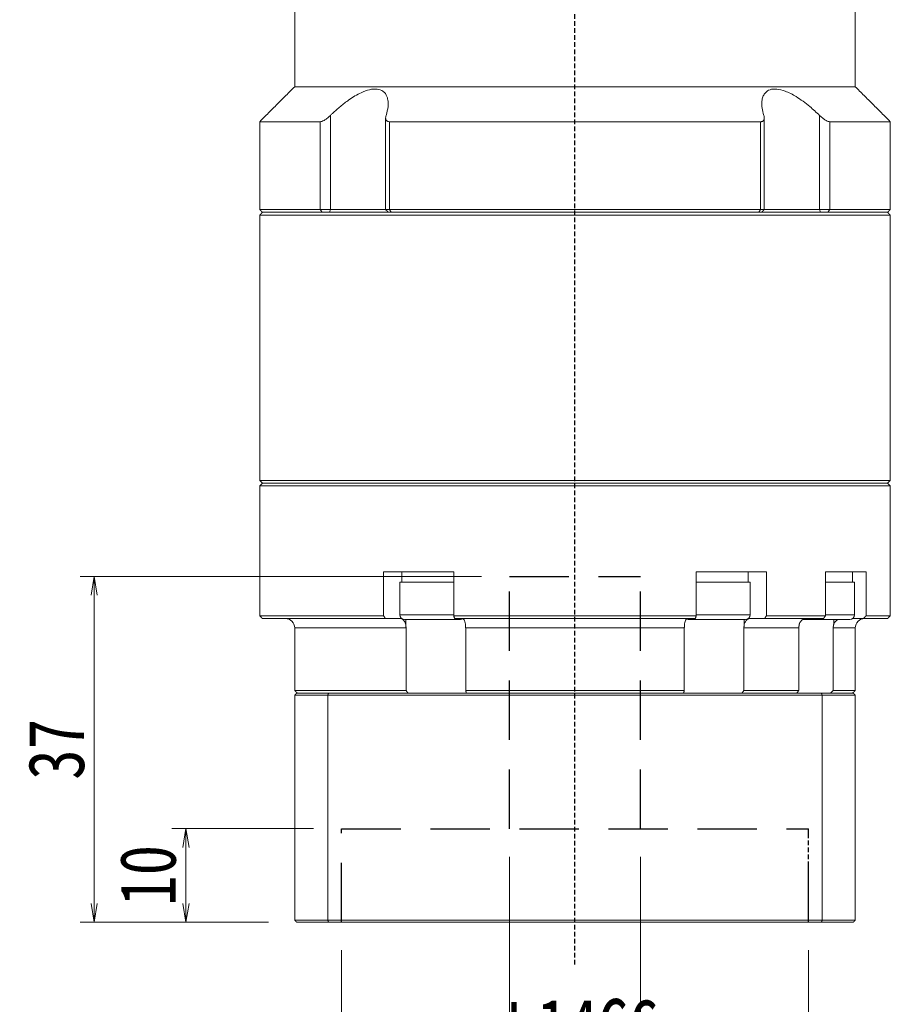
# Model space of a CAD drawing. Header units: millimetres. Extents: x -18 to 590, y -25 to 400.
# Tile 3 of 5: x 83 to 176, y 122 to 227. Entities that reach past the tile are written whole.
import ezdxf

# ---------------------------------------------------------------- set-up
doc = ezdxf.new("R2010")
doc.units = ezdxf.units.MM
doc.linetypes.add('DASHED', pattern=[0.75, 0.5, -0.25])
doc.linetypes.add('DASHED2', pattern=[9.525, 6.35, -3.175])
doc.layers.add('4虚线层', color=6, linetype='DASHED2')
doc.layers.add('尺寸线层', color=3, linetype='Continuous', lineweight=18)
doc.styles.add('宋体', font='SimSun.ttf', dxfattribs={"width": 0.8})
doc.dimstyles.new('A水平标注$0', dxfattribs={"dimtxt": 3.5, "dimasz": 2, "dimexe": 1.5, "dimexo": 3, "dimgap": 1.1, "dimtad": 1, "dimtoh": 1, "dimdec": 4, "dimdsep": 46, "dimtxsty": '宋体', "dimblk": 'OPEN', "dimcen": 3, "dimclrd": 3, "dimclre": 3, "dimclrt": 6, "dimadec": 0, "dimazin": 0, "dimtm": 1e-09, "dimtfac": 1, "dimtdec": 4, "dimtix": 1, "dimtmove": 0, "dimatfit": 3, "dimldrblk": 'OPEN', "dimfxl": 0, "dimlwd": 13, "dimlwe": 13, "dimarcsym": 0})
doc.dimstyles.new('D直径标注φ25', dxfattribs={"dimtxt": 3.5, "dimasz": 2, "dimexe": 1, "dimexo": 3, "dimtad": 1, "dimtoh": 1, "dimdec": 1, "dimdsep": 46, "dimtxsty": '宋体', "dimblk": 'OPEN', "dimcen": 3, "dimclrd": 3, "dimclre": 3, "dimclrt": 130, "dimadec": 0, "dimazin": 0, "dimtm": 1e-09, "dimtfac": 1, "dimtdec": 1, "dimtmove": 0, "dimatfit": 0, "dimldrblk": 'OPEN', "dimfxl": 0, "dimlwd": 13, "dimlwe": 13, "dimarcsym": 0})

# ---------------------------------------------------------------- blocks, each defined once
blk = doc.blocks.new('_Open')
at = {"color": 0, "linetype": 'ByBlock', "lineweight": -2}
for p, q in [((-1, 0.167), (0, 0)), ((-1, -0.167), (0, 0)), ((0, 0), (-1, 0))]:
    blk.add_line(p, q, dxfattribs=at)
blk = doc.blocks.new('*D33')
at = {"color": 3, "lineweight": 13, "transparency": 16777216}
for p, q in [((117.7, 127.49), (117.7, 101.56)), ((167.7, 127.49), (167.7, 101.56)), ((119.7, 102.56), (165.7, 102.56))]:
    blk.add_line(p, q, dxfattribs=at)
at = {"layer": 'Defpoints', "color": 0, "transparency": 16777216}
for p in [(117.7, 130.49), (167.7, 130.49), (167.7, 102.56)]:
    blk.add_point(p, dxfattribs=at)
at = {"color": 3, "lineweight": 13, "transparency": 16777216, "xscale": 2, "yscale": 2, "zscale": 2, "rotation": 180}
blk.add_blockref('_Open', (117.7, 102.56), dxfattribs=at)
at = {"color": 3, "lineweight": 13, "transparency": 16777216, "xscale": 2, "yscale": 2, "zscale": 2}
blk.add_blockref('_Open', (167.7, 102.56), dxfattribs=at)
at = {"color": 130, "transparency": 16777216, "insert": (142.7, 106.69), "char_height": 6, "attachment_point": 5, "style": '宋体'}
blk.add_mtext('φ50E7', dxfattribs=at)
blk = doc.blocks.new('*D34')
at = {"color": 3, "lineweight": 13, "transparency": 16777216}
for p, q in [((135.7, 137.49), (135.7, 113.3)), ((149.7, 137.49), (149.7, 113.3)), ((137.7, 114.3), (147.7, 114.3))]:
    blk.add_line(p, q, dxfattribs=at)
at = {"layer": 'Defpoints', "color": 0, "transparency": 16777216}
for p in [(135.7, 140.49), (149.7, 140.49), (149.7, 114.3)]:
    blk.add_point(p, dxfattribs=at)
at = {"color": 3, "lineweight": 13, "transparency": 16777216, "xscale": 2, "yscale": 2, "zscale": 2, "rotation": 180}
blk.add_blockref('_Open', (135.7, 114.3), dxfattribs=at)
at = {"color": 3, "lineweight": 13, "transparency": 16777216, "xscale": 2, "yscale": 2, "zscale": 2}
blk.add_blockref('_Open', (149.7, 114.3), dxfattribs=at)
at = {"color": 130, "transparency": 16777216, "insert": (142.7, 118.44), "char_height": 6, "attachment_point": 5, "style": '宋体'}
blk.add_mtext('φ14G6', dxfattribs=at)
blk = doc.blocks.new('*D35')
at = {"layer": 'Defpoints', "color": 0, "transparency": 16777216}
for p in [(117.7, 140.49), (101.05, 130.49), (112.9, 130.49)]:
    blk.add_point(p, dxfattribs=at)
at = {"layer": '尺寸线层', "color": 3, "lineweight": 13, "transparency": 16777216}
for p, q in [((114.7, 140.49), (99.55, 140.49)), ((101.05, 138.49), (101.05, 132.49)), ((109.9, 130.49), (99.55, 130.49))]:
    blk.add_line(p, q, dxfattribs=at)
at = {"layer": '尺寸线层', "color": 3, "lineweight": 13, "transparency": 16777216, "xscale": 2, "yscale": 2, "zscale": 2}
for p, rotation in [((101.05, 140.49), 90), ((101.05, 130.49), 270)]:
    blk.add_blockref('_Open', p, dxfattribs=dict(at, rotation=rotation))
at = {"layer": '尺寸线层', "color": 6, "transparency": 16777216, "insert": (97.01, 135.49), "char_height": 6, "attachment_point": 5, "rotation": 90, "style": '宋体', "bg_fill": 3, "box_fill_scale": 1.1, "bg_fill_color": 257, "bg_fill_transparency": 0}
blk.add_mtext('10', dxfattribs=at)
blk = doc.blocks.new('*D36')
at = {"layer": 'Defpoints', "color": 0, "transparency": 16777216}
for p in [(135.7, 167.49), (91.23, 130.49), (112.9, 130.49)]:
    blk.add_point(p, dxfattribs=at)
at = {"layer": '尺寸线层', "color": 3, "lineweight": 13, "transparency": 16777216}
for p, q in [((132.7, 167.49), (89.73, 167.49)), ((91.23, 165.49), (91.23, 132.49)), ((109.9, 130.49), (89.73, 130.49))]:
    blk.add_line(p, q, dxfattribs=at)
at = {"layer": '尺寸线层', "color": 3, "lineweight": 13, "transparency": 16777216, "xscale": 2, "yscale": 2, "zscale": 2}
for p, rotation in [((91.23, 167.49), 90), ((91.23, 130.49), 270)]:
    blk.add_blockref('_Open', p, dxfattribs=dict(at, rotation=rotation))
at = {"layer": '尺寸线层', "color": 6, "transparency": 16777216, "insert": (87.2, 148.99), "char_height": 6, "attachment_point": 5, "rotation": 90, "style": '宋体', "bg_fill": 3, "box_fill_scale": 1.1, "bg_fill_color": 257, "bg_fill_transparency": 0}
blk.add_mtext('37', dxfattribs=at)

msp = doc.modelspace()

# ---------------------------------------------------------------- linework, layer by layer
at = {"color": 1, "linetype": 'DASHED'}
for p, q in [((142.6951, 125.93367), (142.6951, 244.48537)), ((167.6951, 130.48537), (167.6951, 140.48537)), ((167.6951, 130.48537), (167.6951, 140.48537))]:
    msp.add_line(p, q, dxfattribs=at)
at = {"color": 7, "linetype": 'Continuous', "lineweight": 15}
for p, q in [((172.6951, 219.93537), (112.6951, 219.93537)), ((115.40322, 216.18537), (108.9451, 216.18537)), ((115.40322, 216.18537), (115.40322, 206.78537)), ((116.51352, 206.78537), (116.51352, 216.85481)), ((162.54997, 216.18537), (122.84022, 216.18537)), ((122.84022, 206.78537), (122.84022, 216.18537)), ((162.54997, 216.18537), (162.54997, 206.78537)), ((168.87667, 216.85481), (168.87667, 206.78537)), ((176.4451, 216.18537), (169.98697, 216.18537)), ((169.98697, 206.78537), (169.98697, 216.18537)), ((115.40322, 206.78537), (108.9451, 206.78537)), ((116.51352, 206.78537), (115.40322, 206.78537)), ((115.64581, 206.48537), (115.40322, 206.78537)), ((116.42302, 206.48537), (116.51352, 206.78537)), ((122.42851, 206.78537), (116.51352, 206.78537)), ((122.84022, 206.78537), (122.42851, 206.78537)), ((162.54997, 206.78537), (122.84022, 206.78537)), ((123.01671, 206.48537), (122.84022, 206.78537)), ((162.54997, 206.78537), (162.37348, 206.48537)), ((162.96168, 206.78537), (162.54997, 206.78537)), ((168.87667, 206.78537), (162.96168, 206.78537)), ((168.87667, 206.78537), (168.96717, 206.48537)), ((169.98697, 206.78537), (168.87667, 206.78537)), ((169.98697, 206.78537), (169.74438, 206.48537)), ((176.4451, 206.78537), (169.98697, 206.78537)), ((108.9451, 206.18537), (142.6951, 206.18537)), ((142.6951, 206.48537), (109.2451, 206.48537)), ((109.2451, 206.48537), (115.64581, 206.48537)), ((123.01671, 206.48537), (162.37348, 206.48537)), ((176.1451, 206.48537), (142.6951, 206.48537)), ((142.6951, 206.18537), (176.4451, 206.18537)), ((169.74438, 206.48537), (176.1451, 206.48537)), ((176.4451, 177.78537), (108.9451, 177.78537)), ((108.9451, 177.18537), (142.6951, 177.18537)), ((109.2451, 177.48537), (176.1451, 177.48537)), ((142.6951, 177.48537), (109.2451, 177.48537)), ((176.1451, 177.48537), (142.6951, 177.48537)), ((142.6951, 177.18537), (176.4451, 177.18537)), ((122.2083, 167.98537), (122.2083, 163.28537)), ((122.2083, 167.98537), (125.30146, 167.98537)), ((126.3441, 167.98537), (125.30146, 167.98537)), ((126.3441, 167.98537), (129.71102, 167.98537)), ((129.71102, 163.28537), (129.71102, 167.98537)), ((155.67917, 167.98537), (155.67917, 163.28537)), ((155.67917, 167.98537), (159.04609, 167.98537)), ((160.08873, 167.98537), (159.04609, 167.98537)), ((160.08873, 167.98537), (163.18189, 167.98537)), ((163.18189, 163.28537), (163.18189, 167.98537)), ((169.51587, 167.98537), (169.51587, 163.28537)), ((169.51587, 167.98537), (171.61782, 167.98537)), ((172.21979, 167.98537), (171.61782, 167.98537)), ((172.21979, 167.98537), (173.84756, 167.98537)), ((173.84756, 163.28537), (173.84756, 167.98537)), ((127.4451, 166.88537), (123.9451, 166.88537)), ((129.71102, 166.88537), (127.4451, 166.88537)), ((160.97618, 166.88537), (155.67917, 166.88537)), ((161.4451, 166.88537), (160.97618, 166.88537)), ((172.60887, 166.88537), (169.51587, 166.88537)), ((122.2083, 163.28537), (108.9451, 163.28537)), ((109.2451, 162.98537), (122.40135, 162.98537)), ((122.40135, 162.98537), (123.97799, 162.98537)), ((127.4451, 163.38537), (123.9451, 163.38537)), ((124.4451, 162.88537), (127.4451, 162.88537)), ((124.57243, 162.88537), (124.57243, 162.36875)), ((129.71102, 163.38537), (127.4451, 163.38537)), ((127.4451, 162.88537), (130.4451, 162.88537)), ((155.67917, 163.28537), (129.71102, 163.28537)), ((129.81373, 162.98537), (155.57646, 162.98537)), ((154.9451, 162.88537), (160.54317, 162.88537)), ((160.97618, 163.38537), (155.67917, 163.38537)), ((160.54317, 162.88537), (160.9451, 162.88537)), ((160.81776, 162.88537), (160.81776, 162.36875)), ((161.4451, 163.38537), (160.97618, 163.38537)), ((161.4122, 162.98537), (162.98884, 162.98537)), ((162.98884, 162.98537), (169.28581, 162.98537)), ((169.51587, 163.28537), (163.18189, 163.28537)), ((167.05386, 162.88537), (172.10887, 162.88537)), ((172.60887, 163.38537), (169.51587, 163.38537)), ((170.39145, 162.88537), (170.39145, 162.36875)), ((172.40887, 162.98537), (173.56536, 162.98537)), ((173.56536, 162.98537), (176.1451, 162.98537)), ((176.4451, 163.28537), (173.84756, 163.28537)), ((112.6951, 161.98537), (124.62223, 161.98537)), ((124.62223, 161.98537), (124.62223, 155.28537)), ((130.99439, 161.98537), (154.3958, 161.98537)), ((130.99439, 155.28537), (130.99439, 161.98537)), ((154.3958, 161.98537), (154.3958, 155.28537)), ((160.76796, 155.28537), (160.76796, 161.98537)), ((160.76796, 161.98537), (166.64028, 161.98537)), ((166.64028, 161.98537), (166.64028, 155.28537)), ((170.31924, 155.28537), (170.31924, 161.98537)), ((170.31924, 161.98537), (172.6951, 161.98537)), ((124.62223, 155.28537), (112.6951, 155.28537)), ((116.31328, 154.98537), (112.8951, 154.98537)), ((169.07691, 154.98537), (116.31328, 154.98537)), ((154.3958, 155.28537), (130.99439, 155.28537)), ((166.64028, 155.28537), (160.76796, 155.28537)), ((172.4951, 154.98537), (169.07691, 154.98537)), ((172.6951, 155.28537), (170.31924, 155.28537)), ((112.6951, 154.78537), (116.23758, 154.78537)), ((112.6951, 154.78537), (112.6951, 130.68537)), ((116.23758, 154.78537), (116.23758, 130.68537)), ((116.23758, 154.78537), (169.15261, 154.78537)), ((169.15261, 154.78537), (172.6951, 154.78537)), ((169.15261, 154.78537), (169.15261, 130.68537)), ((172.6951, 154.78537), (172.6951, 130.68537)), ((116.23758, 130.68537), (112.6951, 130.68537)), ((112.8951, 130.48537), (116.31328, 130.48537)), ((169.15261, 130.68537), (116.23758, 130.68537)), ((116.31328, 130.48537), (169.07691, 130.48537)), ((169.07691, 130.48537), (172.4951, 130.48537)), ((172.6951, 130.68537), (169.15261, 130.68537))]:
    msp.add_line(p, q, dxfattribs=at)
for centre, radius, start, end in [((111.6951, 161.98537), 1, 0, 90), ((124.4451, 163.38537), 0.5, 180, 270), ((130.4451, 163.38537), 0.5, 270, 302.4574441), ((154.9451, 163.38537), 0.5, 241.6040712, 270), ((160.9451, 163.38537), 0.5, 270, 0), ((172.10887, 163.38537), 0.5, 270, 0), ((173.6951, 161.98537), 1, 90, 180)]:
    msp.add_arc(centre, radius, start, end, dxfattribs=at)
for points in [[(112.6951, 219.93537), (112.6951, 238.78537)], [(172.6951, 238.78537), (172.6951, 219.93537)], [(108.9451, 216.18537), (112.6951, 219.93537)], [(172.6951, 219.93537), (176.4451, 216.18537)], [(108.9451, 206.78537), (108.9451, 216.18537)], [(122.42851, 206.78537), (122.42851, 216.5905)], [(162.96168, 216.59006), (162.96168, 206.78537)], [(176.4451, 216.18537), (176.4451, 206.78537)], [(109.2451, 206.48537), (108.9451, 206.78537)], [(122.72851, 206.48537), (122.42851, 206.78537)], [(162.96168, 206.78537), (162.66168, 206.48537)], [(176.4451, 206.78537), (176.1451, 206.48537)], [(108.9451, 206.18537), (109.2451, 206.48537)], [(108.9451, 177.78537), (108.9451, 206.18537)], [(176.1451, 206.48537), (176.4451, 206.18537)], [(176.4451, 206.18537), (176.4451, 177.78537)], [(109.2451, 177.48537), (108.9451, 177.78537)], [(108.9451, 177.18537), (109.2451, 177.48537)], [(108.9451, 163.28537), (108.9451, 177.18537)], [(176.4451, 177.78537), (176.1451, 177.48537)], [(176.1451, 177.48537), (176.4451, 177.18537)], [(176.4451, 177.18537), (176.4451, 163.28537)], [(124.1451, 166.88537), (124.1451, 167.98537)], [(161.2451, 167.98537), (161.2451, 166.88537)], [(172.40887, 167.98537), (172.40887, 166.88537)], [(123.9451, 163.38537), (123.9451, 166.88537)], [(161.4451, 166.88537), (161.4451, 163.38537)], [(172.60887, 166.88537), (172.60887, 163.38537)], [(109.2451, 162.98537), (108.9451, 163.28537)], [(122.40135, 162.98537), (122.2083, 163.28537)], [(124.57243, 162.36875), (124.62223, 161.98537)], [(129.71102, 163.28537), (129.81373, 162.98537)], [(130.99439, 161.98537), (130.96894, 162.36875)], [(154.42125, 162.36875), (154.3958, 161.98537)], [(155.57646, 162.98537), (155.67917, 163.28537)], [(160.76796, 161.98537), (160.81776, 162.36875)], [(163.18189, 163.28537), (162.98884, 162.98537)], [(166.69842, 162.36875), (166.64028, 161.98537)], [(169.28581, 162.98537), (169.51587, 163.28537)], [(170.31924, 161.98537), (170.39145, 162.36875)], [(173.84756, 163.28537), (173.56536, 162.98537)], [(176.4451, 163.28537), (176.1451, 162.98537)], [(112.6951, 155.28537), (112.6951, 161.98537)], [(172.6951, 161.98537), (172.6951, 155.28537)], [(112.9951, 154.98537), (112.6951, 155.28537)], [(112.6951, 154.78537), (112.8951, 154.98537)], [(116.23758, 154.78537), (116.31328, 154.98537)], [(124.82997, 154.98537), (124.62223, 155.28537)], [(130.99439, 155.28537), (131.08026, 154.98537)], [(154.30993, 154.98537), (154.3958, 155.28537)], [(160.76796, 155.28537), (160.56022, 154.98537)], [(166.42119, 154.98537), (166.64028, 155.28537)], [(169.15261, 154.78537), (169.07691, 154.98537)], [(170.31924, 155.28537), (170.02979, 154.98537)], [(172.6951, 155.28537), (172.3951, 154.98537)], [(172.4951, 154.98537), (172.6951, 154.78537)], [(112.8951, 130.48537), (112.6951, 130.68537)], [(116.31328, 130.48537), (116.23758, 130.68537)], [(169.07691, 130.48537), (169.15261, 130.68537)], [(172.6951, 130.68537), (172.4951, 130.48537)]]:
    msp.add_open_spline(points, degree=1, dxfattribs=at)
for points, knots in [([(122.4751, 216.85481), (122.56142, 217.1795), (122.70227, 217.70932), (122.70248, 218.37909), (122.60297, 218.84441), (122.40989, 219.20466), (122.09733, 219.51825), (121.553, 219.72497), (120.72454, 219.65559), (119.89092, 219.34997), (119.14544, 218.95259), (118.39055, 218.46364), (117.57339, 217.8344), (116.92798, 217.25866), (116.58703, 216.92644), (116.51352, 216.85481)], [0, 0, 0, 0, 1.111823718, 1.814206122, 2.515660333, 3.044836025, 3.573294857, 4.429537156, 5.288250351, 6.104434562, 6.713373, 7.323286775, 8.207714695, 9.093503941, 9.336985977, 9.336985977, 9.336985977, 9.336985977]), ([(168.87667, 216.85481), (168.53269, 217.1795), (167.9714, 217.70932), (167.11203, 218.37909), (166.4239, 218.84441), (165.78156, 219.20466), (165.0815, 219.51825), (164.28464, 219.72497), (163.54069, 219.65559), (163.08213, 219.34997), (162.83099, 218.95259), (162.69179, 218.46364), (162.68182, 217.8344), (162.79083, 217.25866), (162.89305, 216.92644), (162.91509, 216.85481)], [0, 0, 0, 0, 1.111860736, 1.814266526, 2.515744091, 3.044937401, 3.573413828, 4.429684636, 5.288426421, 6.104637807, 6.713596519, 7.323530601, 8.207987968, 9.093806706, 9.337296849, 9.337296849, 9.337296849, 9.337296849]), ([(116.51352, 216.85481), (116.3896, 216.74084), (116.17647, 216.5448), (115.85354, 216.33401), (115.5925, 216.20925), (115.46587, 216.19328), (115.40322, 216.18537)], [0, 0, 0, 0, 0.461690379, 0.794104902, 1.059065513, 1.318521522, 1.318521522, 1.318521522, 1.318521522]), ([(122.84022, 216.18537), (122.80548, 216.18703), (122.7348, 216.1904), (122.64621, 216.21705), (122.57206, 216.25774), (122.50753, 216.31757), (122.45784, 216.40008), (122.42656, 216.5197), (122.42569, 216.6714), (122.45846, 216.79306), (122.4751, 216.85481)], [0, 0, 0, 0, 0.0845501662, 0.1720244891, 0.2564971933, 0.3430793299, 0.4605833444, 0.5814376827, 0.7507540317, 0.9252792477, 0.9252792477, 0.9252792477, 0.9252792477]), ([(162.91509, 216.85481), (162.93059, 216.79816), (162.96196, 216.68348), (162.96492, 216.53885), (162.93965, 216.41999), (162.89542, 216.33439), (162.8324, 216.26792), (162.75641, 216.22194), (162.66273, 216.19128), (162.58801, 216.18736), (162.54997, 216.18537)], [0, 0, 0, 0, 0.1600222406, 0.3238934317, 0.4391565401, 0.5570675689, 0.6488337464, 0.7429943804, 0.8324760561, 0.925298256, 0.925298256, 0.925298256, 0.925298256]), ([(169.98697, 216.18537), (169.92823, 216.19238), (169.811, 216.20635), (169.56135, 216.32021), (169.23211, 216.5291), (169.00864, 216.73388), (168.87667, 216.85481)], [0, 0, 0, 0, 0.244975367, 0.488865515, 0.828599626, 1.318556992, 1.318556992, 1.318556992, 1.318556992]), ([(123.97799, 162.98537), (124.00263, 162.98402), (124.09937, 162.97871), (124.26505, 162.90121), (124.44385, 162.70269), (124.53536, 162.50159), (124.56824, 162.38378), (124.57243, 162.36875)], [0, 0, 0, 0, 0.0898846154, 0.3530449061, 0.6161572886, 0.8790264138, 0.9174460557, 0.9174460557, 0.9174460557, 0.9174460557]), ([(130.96894, 162.36875), (130.95072, 162.46828), (130.91423, 162.66749), (130.82058, 162.87668), (130.72894, 162.97427), (130.67161, 162.98261), (130.65265, 162.98537)], [0, 0, 0, 0, 0.2094481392, 0.4192300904, 0.6292069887, 0.7329719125, 0.7329719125, 0.7329719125, 0.7329719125]), ([(154.73754, 162.98537), (154.72443, 162.98402), (154.67296, 162.97871), (154.5848, 162.90121), (154.48966, 162.70269), (154.44097, 162.50159), (154.42348, 162.38378), (154.42125, 162.36875)], [0, 0, 0, 0, 0.0718302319, 0.2821316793, 0.4923948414, 0.7024636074, 0.7331662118, 0.7331662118, 0.7331662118, 0.7331662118]), ([(160.81776, 162.36875), (160.852, 162.46824), (160.92055, 162.66742), (161.09651, 162.87661), (161.26877, 162.97426), (161.37654, 162.98261), (161.4122, 162.98537)], [0, 0, 0, 0, 0.2619701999, 0.5244550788, 0.7871838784, 0.9171158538, 0.9171158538, 0.9171158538, 0.9171158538]), ([(167.40684, 162.98537), (167.37748, 162.98402), (167.26218, 162.97871), (167.06474, 162.90121), (166.85165, 162.70269), (166.74259, 162.50159), (166.70341, 162.38378), (166.69842, 162.36875)], [0, 0, 0, 0, 0.098305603, 0.386120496, 0.673882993, 0.961379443, 1.003398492, 1.003398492, 1.003398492, 1.003398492]), ([(170.39145, 162.36875), (170.44209, 162.46652), (170.54345, 162.66219), (170.72737, 162.83641), (170.84971, 162.87793), (170.87164, 162.88537)], [0, 0, 0, 0, 0.3267769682, 0.6540747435, 0.7255650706, 0.7255650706, 0.7255650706, 0.7255650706])]:
    msp.add_open_spline(points, degree=3, knots=knots, dxfattribs=at)
at = {"layer": '4虚线层', "color": 6}
for p, q in [((135.6951, 167.48537), (149.6951, 167.48537)), ((135.6951, 140.48537), (135.6951, 167.48537)), ((149.6951, 140.48537), (149.6951, 167.48537)), ((117.6951, 140.48537), (167.6951, 140.48537)), ((117.6951, 130.48537), (117.6951, 140.48537)), ((167.6951, 130.48537), (167.6951, 140.48537))]:
    msp.add_line(p, q, dxfattribs=at)

# ---------------------------------------------------------------- dimensions: what is measured, and where the dimension line sits
for base, p1, p2, text, override, picture, middle in [((149.6951, 114.30178), (135.6951, 140.48537), (149.6951, 140.48537), 'φ<>G6', {"dimtxt": 6, "dimgap": 1, "dimpost": '<>', "dimtvp": 0.1, "dimtfill": 0}, '*D34', (142.6951, 114.30178)), ((167.6951, 102.55557), (117.6951, 130.48537), (167.6951, 130.48537), 'φ<>E7', {"dimtxt": 6, "dimgap": 1, "dimtad": 1, "dimdec": 1, "dimlfac": 1, "dimpost": '<>', "dimblk": 'Open', "dimse1": 0, "dimse2": 0, "dimsd1": 0, "dimsd2": 0, "dimtofl": 1, "dimtvp": 0.1, "dimtfill": 0, "dimtfillclr": 256}, '*D33', (142.6951, 102.55557))]:
    dim = msp.add_linear_dim(base=base, p1=p1, p2=p2, text=text, dimstyle='D直径标注φ25', override=override)
    dim.commit()
    dim.dimension.update_dxf_attribs({"geometry": picture, "text_midpoint": middle, "dimtype": 160})

# ---------------------------------------------------------------- next in the draw order: dimensions: what is measured, and where the dimension line sits
at = {"layer": '尺寸线层'}
dim = msp.add_linear_dim(base=(101.04511, 130.48537), p1=(117.6951, 140.48537), p2=(112.8951, 130.48537), angle=90, dimstyle='A水平标注$0', override={"dimtxt": 6, "dimblk": 'Open', "dimtfill": 1, "dimtfillclr": 256}, dxfattribs=at)
dim.commit()
dim.dimension.update_dxf_attribs({"geometry": '*D35', "text_midpoint": (101.04511, 135.48537), "dimtype": 160})

# ---------------------------------------------------------------- next in the draw order: dimensions: what is measured, and where the dimension line sits
dim = msp.add_linear_dim(base=(91.22912, 130.48537), p1=(135.6951, 167.48537), p2=(112.8951, 130.48537), angle=90, dimstyle='A水平标注$0', override={"dimtxt": 6, "dimblk": 'Open', "dimtfill": 1, "dimtfillclr": 256}, dxfattribs=at)
dim.commit()
dim.dimension.update_dxf_attribs({"geometry": '*D36', "text_midpoint": (91.22912, 148.98537), "dimtype": 160})

doc.saveas('drawing.dxf')
